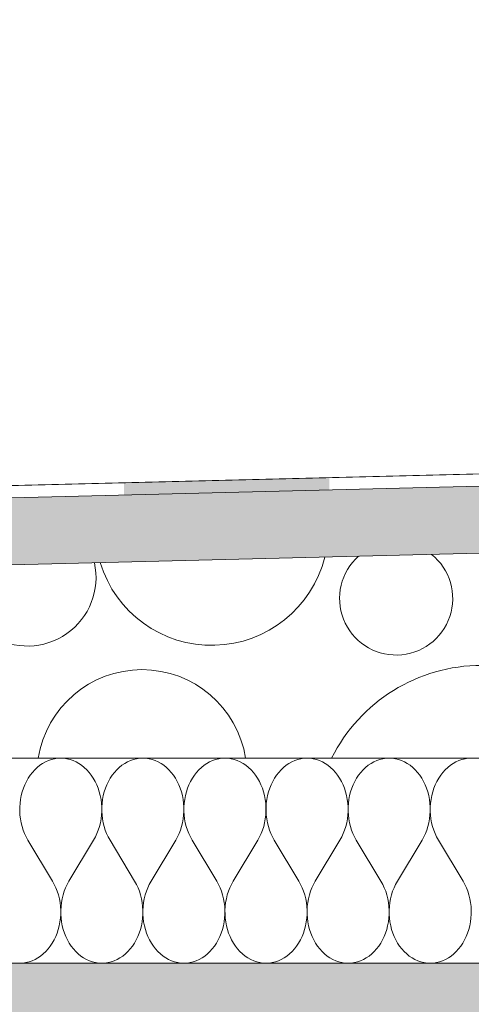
# Model space of a CAD drawing. Header units: millimetres. Extents: x 119219 to 750800, y -8933 to 168688.
# Tile 92 of 115: x 525524 to 525854, y 4120 to 4840. Entities that reach past the tile are written whole.
import ezdxf

# ---------------------------------------------------------------- set-up
doc = ezdxf.new("R2010")
doc.units = ezdxf.units.MM
doc.header["$MEASUREMENT"] = 0
doc.linetypes.add('Wipeout_Contour', pattern=[1000, 0, -1000])
doc.layers.add('0_Ном._пера__1', color=7, linetype='Continuous', lineweight=0)
doc.layers.add('0_Ном._пера__120', color=7, linetype='Continuous', lineweight=0)

# ---------------------------------------------------------------- blocks, each defined once
blk = doc.blocks.new('*X8')
at = {"layer": '0_Ном._пера__1', "color": 7, "linetype": 'Continuous', "lineweight": 0}
for centre, radius, start, end in [((525664.39, 4467.64), 85.1, 196.81276, 346.06861), ((525799.14, 4416.8), 41.35, 131.49146, 51.38991), ((525529.65, 4432.18), 50.15, 170.51939, 12.36198), ((525861.6, 4245.48), 122.43, 26.44377, 153.55623), ((525613.38, 4288.04), 76.71, 8.97483, 171.02517)]:
    blk.add_arc(centre, radius, start, end, dxfattribs=at)
blk = doc.blocks.new('Штриховка_2_1', base_point=(0, 0))
at = {"color": 254, "linetype": 'Wipeout_Contour', "lineweight": 0, "ltscale": 3637820.771207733}
blk.add_wipeout([(521038.4, 4050), (521038.4, 4300), (526118.87, 4300), (526118.87, 4456.5), (521089.08, 4330), (511148.7, 4080), (511148.7, 4050)], dxfattribs=at)
at = {"layer": '0_Ном._пера__1', "color": 7, "linetype": 'Continuous', "lineweight": 0, "flags": 128}
blk.add_lwpolyline([(521038.4, 4050), (511148.7, 4050), (511148.7, 4080), (521089.08, 4330), (526118.87, 4456.5), (526118.87, 4300), (521038.4, 4300)], close=True, dxfattribs=at)
at = {"layer": '0_Ном._пера__1', "color": 7, "linetype": 'Continuous', "lineweight": 0}
blk.add_blockref('*X8', (0, 0), dxfattribs=at)
blk = doc.blocks.new('*X10')
at = {"layer": '0_Ном._пера__1', "linetype": 'Continuous', "lineweight": 0, "true_color": 0x000000}
blk.add_hatch(color=18, dxfattribs=at).paths.add_polyline_path([(525600.22, 4501.51), (525600.22, 4492.47), (525750.22, 4496.24), (525750.22, 4505.27)])
blk = doc.blocks.new('Штриховка_3_1', base_point=(0, 0))
at = {"color": 254, "linetype": 'Wipeout_Contour', "lineweight": 0, "ltscale": 2074607.159705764}
blk.add_wipeout([(526118.87, 4505.51), (526118.8, 4514.51), (511148.7, 4139.02), (511148.7, 4129.01)], dxfattribs=at)
at = {"layer": '0_Ном._пера__1', "color": 7, "linetype": 'Continuous', "lineweight": 0, "flags": 128}
blk.add_lwpolyline([(526118.87, 4505.51), (511148.7, 4129.01), (511148.7, 4139.02), (526118.8, 4514.51)], close=True, dxfattribs=at)
at = {"layer": '0_Ном._пера__1', "color": 7, "linetype": 'Continuous', "lineweight": 0}
blk.add_blockref('*X10', (0, 0), dxfattribs=at)
blk = doc.blocks.new('*X12')
at = {"layer": '0_Ном._пера__120', "color": 7, "linetype": 'Continuous', "lineweight": 0}
for p, q in [((525536.83, 4293.22), (525535.01, 4291.49)), ((525538.76, 4294.77), (525536.83, 4293.22)), ((525540.77, 4296.14), (525538.76, 4294.77)), ((525542.86, 4297.3), (525540.77, 4296.14)), ((525545.02, 4298.27), (525542.86, 4297.3)), ((525547.23, 4299.02), (525545.02, 4298.27)), ((525549.48, 4299.57), (525547.23, 4299.02)), ((525551.75, 4299.89), (525549.48, 4299.57)), ((525554.04, 4300), (525551.75, 4299.89)), ((525556.33, 4299.89), (525554.04, 4300)), ((525558.6, 4299.57), (525556.33, 4299.89)), ((525560.85, 4299.02), (525558.6, 4299.57)), ((525563.06, 4298.27), (525560.85, 4299.02)), ((525565.22, 4297.3), (525563.06, 4298.27)), ((525567.31, 4296.14), (525565.22, 4297.3)), ((525569.32, 4294.77), (525567.31, 4296.14)), ((525571.25, 4293.22), (525569.32, 4294.77)), ((525573.07, 4291.49), (525571.25, 4293.22)), ((525596.83, 4293.22), (525595.01, 4291.49)), ((525598.76, 4294.77), (525596.83, 4293.22)), ((525600.77, 4296.14), (525598.76, 4294.77)), ((525602.86, 4297.3), (525600.77, 4296.14)), ((525605.02, 4298.27), (525602.86, 4297.3)), ((525607.23, 4299.02), (525605.02, 4298.27)), ((525609.48, 4299.57), (525607.23, 4299.02)), ((525611.75, 4299.89), (525609.48, 4299.57)), ((525614.04, 4300), (525611.75, 4299.89)), ((525616.33, 4299.89), (525614.04, 4300)), ((525618.6, 4299.57), (525616.33, 4299.89)), ((525620.85, 4299.02), (525618.6, 4299.57)), ((525623.06, 4298.27), (525620.85, 4299.02)), ((525625.22, 4297.3), (525623.06, 4298.27)), ((525627.31, 4296.14), (525625.22, 4297.3)), ((525629.32, 4294.77), (525627.31, 4296.14)), ((525631.25, 4293.22), (525629.32, 4294.77)), ((525633.07, 4291.49), (525631.25, 4293.22)), ((525656.83, 4293.22), (525655.01, 4291.49)), ((525658.76, 4294.77), (525656.83, 4293.22)), ((525660.77, 4296.14), (525658.76, 4294.77)), ((525662.86, 4297.3), (525660.77, 4296.14)), ((525665.02, 4298.27), (525662.86, 4297.3)), ((525667.23, 4299.02), (525665.02, 4298.27)), ((525669.48, 4299.57), (525667.23, 4299.02)), ((525671.75, 4299.89), (525669.48, 4299.57)), ((525674.04, 4300), (525671.75, 4299.89)), ((525676.33, 4299.89), (525674.04, 4300)), ((525678.6, 4299.57), (525676.33, 4299.89)), ((525680.85, 4299.02), (525678.6, 4299.57)), ((525683.06, 4298.27), (525680.85, 4299.02)), ((525685.22, 4297.3), (525683.06, 4298.27)), ((525687.31, 4296.14), (525685.22, 4297.3)), ((525689.32, 4294.77), (525687.31, 4296.14)), ((525691.25, 4293.22), (525689.32, 4294.77)), ((525693.07, 4291.49), (525691.25, 4293.22)), ((525716.83, 4293.22), (525715.01, 4291.49)), ((525718.76, 4294.77), (525716.83, 4293.22)), ((525720.77, 4296.14), (525718.76, 4294.77)), ((525722.86, 4297.3), (525720.77, 4296.14)), ((525725.02, 4298.27), (525722.86, 4297.3)), ((525727.23, 4299.02), (525725.02, 4298.27)), ((525729.48, 4299.57), (525727.23, 4299.02)), ((525731.75, 4299.89), (525729.48, 4299.57)), ((525734.04, 4300), (525731.75, 4299.89)), ((525736.33, 4299.89), (525734.04, 4300)), ((525738.6, 4299.57), (525736.33, 4299.89)), ((525740.85, 4299.02), (525738.6, 4299.57)), ((525743.06, 4298.27), (525740.85, 4299.02)), ((525745.22, 4297.3), (525743.06, 4298.27)), ((525747.31, 4296.14), (525745.22, 4297.3)), ((525749.32, 4294.77), (525747.31, 4296.14)), ((525751.25, 4293.22), (525749.32, 4294.77)), ((525753.07, 4291.49), (525751.25, 4293.22)), ((525776.83, 4293.22), (525775.01, 4291.49)), ((525778.76, 4294.77), (525776.83, 4293.22)), ((525780.77, 4296.14), (525778.76, 4294.77)), ((525782.86, 4297.3), (525780.77, 4296.14)), ((525785.02, 4298.27), (525782.86, 4297.3)), ((525787.23, 4299.02), (525785.02, 4298.27)), ((525789.48, 4299.57), (525787.23, 4299.02)), ((525791.75, 4299.89), (525789.48, 4299.57)), ((525794.04, 4300), (525791.75, 4299.89)), ((525796.33, 4299.89), (525794.04, 4300)), ((525798.6, 4299.57), (525796.33, 4299.89)), ((525800.85, 4299.02), (525798.6, 4299.57)), ((525803.06, 4298.27), (525800.85, 4299.02)), ((525805.22, 4297.3), (525803.06, 4298.27)), ((525807.31, 4296.14), (525805.22, 4297.3)), ((525809.32, 4294.77), (525807.31, 4296.14)), ((525811.25, 4293.22), (525809.32, 4294.77)), ((525813.07, 4291.49), (525811.25, 4293.22)), ((525836.83, 4293.22), (525835.01, 4291.49)), ((525838.76, 4294.77), (525836.83, 4293.22)), ((525840.77, 4296.14), (525838.76, 4294.77)), ((525842.86, 4297.3), (525840.77, 4296.14)), ((525845.02, 4298.27), (525842.86, 4297.3)), ((525847.23, 4299.02), (525845.02, 4298.27)), ((525849.48, 4299.57), (525847.23, 4299.02)), ((525851.75, 4299.89), (525849.48, 4299.57)), ((525854.04, 4300), (525851.75, 4299.89)), ((525856.33, 4299.89), (525854.04, 4300)), ((525531.7, 4287.53), (525530.24, 4285.33)), ((525533.29, 4289.59), (525531.7, 4287.53)), ((525535.01, 4291.49), (525533.29, 4289.59)), ((525574.78, 4289.59), (525573.07, 4291.49)), ((525576.38, 4287.53), (525574.78, 4289.59)), ((525577.84, 4285.33), (525576.38, 4287.53)), ((525591.7, 4287.53), (525590.24, 4285.33)), ((525593.29, 4289.59), (525591.7, 4287.53)), ((525595.01, 4291.49), (525593.29, 4289.59)), ((525634.78, 4289.59), (525633.07, 4291.49)), ((525636.38, 4287.53), (525634.78, 4289.59)), ((525637.84, 4285.33), (525636.38, 4287.53)), ((525651.7, 4287.53), (525650.24, 4285.33)), ((525653.29, 4289.59), (525651.7, 4287.53)), ((525655.01, 4291.49), (525653.29, 4289.59)), ((525694.78, 4289.59), (525693.07, 4291.49)), ((525696.38, 4287.53), (525694.78, 4289.59)), ((525697.84, 4285.33), (525696.38, 4287.53)), ((525711.7, 4287.53), (525710.24, 4285.33)), ((525713.29, 4289.59), (525711.7, 4287.53)), ((525715.01, 4291.49), (525713.29, 4289.59)), ((525754.78, 4289.59), (525753.07, 4291.49)), ((525756.38, 4287.53), (525754.78, 4289.59)), ((525757.84, 4285.33), (525756.38, 4287.53)), ((525771.7, 4287.53), (525770.24, 4285.33)), ((525773.29, 4289.59), (525771.7, 4287.53)), ((525775.01, 4291.49), (525773.29, 4289.59)), ((525814.78, 4289.59), (525813.07, 4291.49)), ((525816.38, 4287.53), (525814.78, 4289.59)), ((525817.84, 4285.33), (525816.38, 4287.53)), ((525831.7, 4287.53), (525830.24, 4285.33)), ((525833.29, 4289.59), (525831.7, 4287.53)), ((525835.01, 4291.49), (525833.29, 4289.59)), ((525527.74, 4280.54), (525526.71, 4277.98)), ((525528.92, 4283), (525527.74, 4280.54)), ((525530.24, 4285.33), (525528.92, 4283)), ((525579.16, 4283), (525577.84, 4285.33)), ((525580.34, 4280.54), (525579.16, 4283)), ((525581.36, 4277.98), (525580.34, 4280.54)), ((525587.74, 4280.54), (525586.71, 4277.98)), ((525588.92, 4283), (525587.74, 4280.54)), ((525590.24, 4285.33), (525588.92, 4283)), ((525639.16, 4283), (525637.84, 4285.33)), ((525640.34, 4280.54), (525639.16, 4283)), ((525641.36, 4277.98), (525640.34, 4280.54)), ((525647.74, 4280.54), (525646.71, 4277.98)), ((525648.92, 4283), (525647.74, 4280.54)), ((525650.24, 4285.33), (525648.92, 4283)), ((525699.16, 4283), (525697.84, 4285.33)), ((525700.34, 4280.54), (525699.16, 4283)), ((525701.36, 4277.98), (525700.34, 4280.54)), ((525707.74, 4280.54), (525706.71, 4277.98)), ((525708.92, 4283), (525707.74, 4280.54)), ((525710.24, 4285.33), (525708.92, 4283)), ((525759.16, 4283), (525757.84, 4285.33)), ((525760.34, 4280.54), (525759.16, 4283)), ((525761.36, 4277.98), (525760.34, 4280.54)), ((525767.74, 4280.54), (525766.71, 4277.98)), ((525768.92, 4283), (525767.74, 4280.54)), ((525770.24, 4285.33), (525768.92, 4283)), ((525819.16, 4283), (525817.84, 4285.33)), ((525820.34, 4280.54), (525819.16, 4283)), ((525821.36, 4277.98), (525820.34, 4280.54)), ((525827.74, 4280.54), (525826.71, 4277.98)), ((525828.92, 4283), (525827.74, 4280.54)), ((525830.24, 4285.33), (525828.92, 4283)), ((525525.15, 4272.6), (525524.62, 4269.82)), ((525525.85, 4275.33), (525525.15, 4272.6)), ((525526.71, 4277.98), (525525.85, 4275.33)), ((525582.23, 4275.33), (525581.36, 4277.98)), ((525582.93, 4272.6), (525582.23, 4275.33)), ((525583.46, 4269.82), (525582.93, 4272.6)), ((525585.15, 4272.6), (525584.62, 4269.82)), ((525585.85, 4275.33), (525585.15, 4272.6)), ((525586.71, 4277.98), (525585.85, 4275.33)), ((525642.23, 4275.33), (525641.36, 4277.98)), ((525642.93, 4272.6), (525642.23, 4275.33)), ((525643.46, 4269.82), (525642.93, 4272.6)), ((525645.15, 4272.6), (525644.62, 4269.82)), ((525645.85, 4275.33), (525645.15, 4272.6)), ((525646.71, 4277.98), (525645.85, 4275.33)), ((525702.23, 4275.33), (525701.36, 4277.98)), ((525702.93, 4272.6), (525702.23, 4275.33)), ((525703.46, 4269.82), (525702.93, 4272.6)), ((525705.15, 4272.6), (525704.62, 4269.82)), ((525705.85, 4275.33), (525705.15, 4272.6)), ((525706.71, 4277.98), (525705.85, 4275.33)), ((525762.23, 4275.33), (525761.36, 4277.98)), ((525762.93, 4272.6), (525762.23, 4275.33)), ((525763.46, 4269.82), (525762.93, 4272.6)), ((525765.15, 4272.6), (525764.62, 4269.82)), ((525765.85, 4275.33), (525765.15, 4272.6)), ((525766.71, 4277.98), (525765.85, 4275.33)), ((525822.23, 4275.33), (525821.36, 4277.98)), ((525822.93, 4272.6), (525822.23, 4275.33)), ((525823.46, 4269.82), (525822.93, 4272.6)), ((525825.15, 4272.6), (525824.62, 4269.82)), ((525825.85, 4275.33), (525825.15, 4272.6)), ((525826.71, 4277.98), (525825.85, 4275.33)), ((525524.07, 4264.14), (525524.06, 4261.28)), ((525524.26, 4266.99), (525524.07, 4264.14)), ((525524.62, 4269.82), (525524.26, 4266.99)), ((525583.82, 4266.99), (525583.46, 4269.82)), ((525584.01, 4264.14), (525583.82, 4266.99)), ((525584.02, 4261.28), (525584.01, 4264.14)), ((525584.07, 4264.14), (525584.06, 4261.28)), ((525584.26, 4266.99), (525584.07, 4264.14)), ((525584.62, 4269.82), (525584.26, 4266.99)), ((525643.82, 4266.99), (525643.46, 4269.82)), ((525644.01, 4264.14), (525643.82, 4266.99)), ((525644.02, 4261.28), (525644.01, 4264.14)), ((525644.07, 4264.14), (525644.06, 4261.28)), ((525644.26, 4266.99), (525644.07, 4264.14)), ((525644.62, 4269.82), (525644.26, 4266.99)), ((525703.82, 4266.99), (525703.46, 4269.82)), ((525704.01, 4264.14), (525703.82, 4266.99)), ((525704.02, 4261.28), (525704.01, 4264.14)), ((525704.07, 4264.14), (525704.06, 4261.28)), ((525704.26, 4266.99), (525704.07, 4264.14)), ((525704.62, 4269.82), (525704.26, 4266.99)), ((525763.82, 4266.99), (525763.46, 4269.82)), ((525764.01, 4264.14), (525763.82, 4266.99)), ((525764.02, 4261.28), (525764.01, 4264.14)), ((525764.07, 4264.14), (525764.06, 4261.28)), ((525764.26, 4266.99), (525764.07, 4264.14)), ((525764.62, 4269.82), (525764.26, 4266.99)), ((525823.82, 4266.99), (525823.46, 4269.82)), ((525824.01, 4264.14), (525823.82, 4266.99)), ((525824.02, 4261.28), (525824.01, 4264.14)), ((525824.07, 4264.14), (525824.06, 4261.28)), ((525824.26, 4266.99), (525824.07, 4264.14)), ((525824.62, 4269.82), (525824.26, 4266.99)), ((525524.06, 4261.28), (525524.22, 4258.42)), ((525524.22, 4258.42), (525524.55, 4255.59)), ((525583.53, 4255.59), (525583.86, 4258.42)), ((525583.86, 4258.42), (525584.02, 4261.28)), ((525584.06, 4261.28), (525584.22, 4258.42)), ((525584.22, 4258.42), (525584.55, 4255.59)), ((525643.53, 4255.59), (525643.86, 4258.42)), ((525643.86, 4258.42), (525644.02, 4261.28)), ((525644.06, 4261.28), (525644.22, 4258.42)), ((525644.22, 4258.42), (525644.55, 4255.59)), ((525703.53, 4255.59), (525703.86, 4258.42)), ((525703.86, 4258.42), (525704.02, 4261.28)), ((525704.06, 4261.28), (525704.22, 4258.42)), ((525704.22, 4258.42), (525704.55, 4255.59)), ((525763.53, 4255.59), (525763.86, 4258.42)), ((525763.86, 4258.42), (525764.02, 4261.28)), ((525764.06, 4261.28), (525764.22, 4258.42)), ((525764.22, 4258.42), (525764.55, 4255.59)), ((525823.53, 4255.59), (525823.86, 4258.42)), ((525823.86, 4258.42), (525824.02, 4261.28)), ((525824.06, 4261.28), (525824.22, 4258.42)), ((525824.22, 4258.42), (525824.55, 4255.59)), ((525524.55, 4255.59), (525525.06, 4252.8)), ((525525.06, 4252.8), (525525.74, 4250.06)), ((525525.74, 4250.06), (525526.58, 4247.4)), ((525581.5, 4247.4), (525582.34, 4250.06)), ((525582.34, 4250.06), (525583.02, 4252.8)), ((525583.02, 4252.8), (525583.53, 4255.59)), ((525584.55, 4255.59), (525585.06, 4252.8)), ((525585.06, 4252.8), (525585.74, 4250.06)), ((525585.74, 4250.06), (525586.58, 4247.4)), ((525641.5, 4247.4), (525642.34, 4250.06)), ((525642.34, 4250.06), (525643.02, 4252.8)), ((525643.02, 4252.8), (525643.53, 4255.59)), ((525644.55, 4255.59), (525645.06, 4252.8)), ((525645.06, 4252.8), (525645.74, 4250.06)), ((525645.74, 4250.06), (525646.58, 4247.4)), ((525701.5, 4247.4), (525702.34, 4250.06)), ((525702.34, 4250.06), (525703.02, 4252.8)), ((525703.02, 4252.8), (525703.53, 4255.59)), ((525704.55, 4255.59), (525705.06, 4252.8)), ((525705.06, 4252.8), (525705.74, 4250.06)), ((525705.74, 4250.06), (525706.58, 4247.4)), ((525761.5, 4247.4), (525762.34, 4250.06)), ((525762.34, 4250.06), (525763.02, 4252.8)), ((525763.02, 4252.8), (525763.53, 4255.59)), ((525764.55, 4255.59), (525765.06, 4252.8)), ((525765.06, 4252.8), (525765.74, 4250.06)), ((525765.74, 4250.06), (525766.58, 4247.4)), ((525821.5, 4247.4), (525822.34, 4250.06)), ((525822.34, 4250.06), (525823.02, 4252.8)), ((525823.02, 4252.8), (525823.53, 4255.59)), ((525824.55, 4255.59), (525825.06, 4252.8)), ((525825.06, 4252.8), (525825.74, 4250.06)), ((525825.74, 4250.06), (525826.58, 4247.4)), ((525526.58, 4247.4), (525527.58, 4244.83)), ((525527.58, 4244.83), (525528.74, 4242.36)), ((525579.34, 4242.36), (525580.5, 4244.83)), ((525580.5, 4244.83), (525581.5, 4247.4)), ((525586.58, 4247.4), (525587.58, 4244.83)), ((525587.58, 4244.83), (525588.74, 4242.36)), ((525639.34, 4242.36), (525640.5, 4244.83)), ((525640.5, 4244.83), (525641.5, 4247.4)), ((525646.58, 4247.4), (525647.58, 4244.83)), ((525647.58, 4244.83), (525648.74, 4242.36)), ((525699.34, 4242.36), (525700.5, 4244.83)), ((525700.5, 4244.83), (525701.5, 4247.4)), ((525706.58, 4247.4), (525707.58, 4244.83)), ((525707.58, 4244.83), (525708.74, 4242.36)), ((525759.34, 4242.36), (525760.5, 4244.83)), ((525760.5, 4244.83), (525761.5, 4247.4)), ((525766.58, 4247.4), (525767.58, 4244.83)), ((525767.58, 4244.83), (525768.74, 4242.36)), ((525819.34, 4242.36), (525820.5, 4244.83)), ((525820.5, 4244.83), (525821.5, 4247.4)), ((525826.58, 4247.4), (525827.58, 4244.83)), ((525827.58, 4244.83), (525828.74, 4242.36)), ((525528.74, 4242.36), (525530.04, 4240)), ((525548.04, 4210), (525530.04, 4240)), ((525560.04, 4210), (525578.04, 4240)), ((525578.04, 4240), (525579.34, 4242.36)), ((525588.74, 4242.36), (525590.04, 4240)), ((525608.04, 4210), (525590.04, 4240)), ((525620.04, 4210), (525638.04, 4240)), ((525638.04, 4240), (525639.34, 4242.36)), ((525648.74, 4242.36), (525650.04, 4240)), ((525668.04, 4210), (525650.04, 4240)), ((525680.04, 4210), (525698.04, 4240)), ((525698.04, 4240), (525699.34, 4242.36)), ((525708.74, 4242.36), (525710.04, 4240)), ((525728.04, 4210), (525710.04, 4240)), ((525740.04, 4210), (525758.04, 4240)), ((525758.04, 4240), (525759.34, 4242.36)), ((525768.74, 4242.36), (525770.04, 4240)), ((525788.04, 4210), (525770.04, 4240)), ((525800.04, 4210), (525818.04, 4240)), ((525818.04, 4240), (525819.34, 4242.36)), ((525828.74, 4242.36), (525830.04, 4240)), ((525848.04, 4210), (525830.04, 4240)), ((525549.34, 4207.65), (525548.04, 4210)), ((525550.5, 4205.18), (525549.34, 4207.65)), ((525558.74, 4207.65), (525557.58, 4205.18)), ((525560.04, 4210), (525558.74, 4207.65)), ((525609.34, 4207.65), (525608.04, 4210)), ((525610.5, 4205.18), (525609.34, 4207.65)), ((525618.74, 4207.65), (525617.58, 4205.18)), ((525620.04, 4210), (525618.74, 4207.65)), ((525669.34, 4207.65), (525668.04, 4210)), ((525670.5, 4205.18), (525669.34, 4207.65)), ((525678.74, 4207.65), (525677.58, 4205.18)), ((525680.04, 4210), (525678.74, 4207.65)), ((525729.34, 4207.65), (525728.04, 4210)), ((525730.5, 4205.18), (525729.34, 4207.65)), ((525738.74, 4207.65), (525737.58, 4205.18)), ((525740.04, 4210), (525738.74, 4207.65)), ((525789.34, 4207.65), (525788.04, 4210)), ((525790.5, 4205.18), (525789.34, 4207.65)), ((525798.74, 4207.65), (525797.58, 4205.18)), ((525800.04, 4210), (525798.74, 4207.65)), ((525849.34, 4207.65), (525848.04, 4210)), ((525850.5, 4205.18), (525849.34, 4207.65)), ((525551.5, 4202.6), (525550.5, 4205.18)), ((525552.34, 4199.94), (525551.5, 4202.6)), ((525553.02, 4197.21), (525552.34, 4199.94)), ((525555.74, 4199.94), (525555.06, 4197.21)), ((525556.58, 4202.6), (525555.74, 4199.94)), ((525557.58, 4205.18), (525556.58, 4202.6)), ((525611.5, 4202.6), (525610.5, 4205.18)), ((525612.34, 4199.94), (525611.5, 4202.6)), ((525613.02, 4197.21), (525612.34, 4199.94)), ((525615.74, 4199.94), (525615.06, 4197.21)), ((525616.58, 4202.6), (525615.74, 4199.94)), ((525617.58, 4205.18), (525616.58, 4202.6)), ((525671.5, 4202.6), (525670.5, 4205.18)), ((525672.34, 4199.94), (525671.5, 4202.6)), ((525673.02, 4197.21), (525672.34, 4199.94)), ((525675.74, 4199.94), (525675.06, 4197.21)), ((525676.58, 4202.6), (525675.74, 4199.94)), ((525677.58, 4205.18), (525676.58, 4202.6)), ((525731.5, 4202.6), (525730.5, 4205.18)), ((525732.34, 4199.94), (525731.5, 4202.6)), ((525733.02, 4197.21), (525732.34, 4199.94)), ((525735.74, 4199.94), (525735.06, 4197.21)), ((525736.58, 4202.6), (525735.74, 4199.94)), ((525737.58, 4205.18), (525736.58, 4202.6)), ((525791.5, 4202.6), (525790.5, 4205.18)), ((525792.34, 4199.94), (525791.5, 4202.6)), ((525793.02, 4197.21), (525792.34, 4199.94)), ((525795.74, 4199.94), (525795.06, 4197.21)), ((525796.58, 4202.6), (525795.74, 4199.94)), ((525797.58, 4205.18), (525796.58, 4202.6)), ((525851.5, 4202.6), (525850.5, 4205.18)), ((525852.34, 4199.94), (525851.5, 4202.6)), ((525853.02, 4197.21), (525852.34, 4199.94)), ((525553.53, 4194.41), (525553.02, 4197.21)), ((525553.86, 4191.58), (525553.53, 4194.41)), ((525554.55, 4194.41), (525554.22, 4191.58)), ((525555.06, 4197.21), (525554.55, 4194.41)), ((525613.53, 4194.41), (525613.02, 4197.21)), ((525613.86, 4191.58), (525613.53, 4194.41)), ((525614.55, 4194.41), (525614.22, 4191.58)), ((525615.06, 4197.21), (525614.55, 4194.41)), ((525673.53, 4194.41), (525673.02, 4197.21)), ((525673.86, 4191.58), (525673.53, 4194.41)), ((525674.55, 4194.41), (525674.22, 4191.58)), ((525675.06, 4197.21), (525674.55, 4194.41)), ((525733.53, 4194.41), (525733.02, 4197.21)), ((525733.86, 4191.58), (525733.53, 4194.41)), ((525734.55, 4194.41), (525734.22, 4191.58)), ((525735.06, 4197.21), (525734.55, 4194.41)), ((525793.53, 4194.41), (525793.02, 4197.21)), ((525793.86, 4191.58), (525793.53, 4194.41)), ((525794.55, 4194.41), (525794.22, 4191.58)), ((525795.06, 4197.21), (525794.55, 4194.41)), ((525853.53, 4194.41), (525853.02, 4197.21)), ((525853.86, 4191.58), (525853.53, 4194.41)), ((525553.82, 4183.01), (525554.01, 4185.86)), ((525554.02, 4188.73), (525553.86, 4191.58)), ((525554.01, 4185.86), (525554.02, 4188.73)), ((525554.22, 4191.58), (525554.06, 4188.73)), ((525554.06, 4188.73), (525554.07, 4185.86)), ((525554.07, 4185.86), (525554.26, 4183.01)), ((525613.82, 4183.01), (525614.01, 4185.86)), ((525614.02, 4188.73), (525613.86, 4191.58)), ((525614.01, 4185.86), (525614.02, 4188.73)), ((525614.22, 4191.58), (525614.06, 4188.73)), ((525614.06, 4188.73), (525614.07, 4185.86)), ((525614.07, 4185.86), (525614.26, 4183.01)), ((525673.82, 4183.01), (525674.01, 4185.86)), ((525674.02, 4188.73), (525673.86, 4191.58)), ((525674.01, 4185.86), (525674.02, 4188.73)), ((525674.22, 4191.58), (525674.06, 4188.73)), ((525674.06, 4188.73), (525674.07, 4185.86)), ((525674.07, 4185.86), (525674.26, 4183.01)), ((525733.82, 4183.01), (525734.01, 4185.86)), ((525734.02, 4188.73), (525733.86, 4191.58)), ((525734.01, 4185.86), (525734.02, 4188.73)), ((525734.22, 4191.58), (525734.06, 4188.73)), ((525734.06, 4188.73), (525734.07, 4185.86)), ((525734.07, 4185.86), (525734.26, 4183.01)), ((525793.82, 4183.01), (525794.01, 4185.86)), ((525794.02, 4188.73), (525793.86, 4191.58)), ((525794.01, 4185.86), (525794.02, 4188.73)), ((525794.22, 4191.58), (525794.06, 4188.73)), ((525794.06, 4188.73), (525794.07, 4185.86)), ((525794.07, 4185.86), (525794.26, 4183.01)), ((525853.82, 4183.01), (525854.01, 4185.86)), ((525854.02, 4188.73), (525853.86, 4191.58)), ((525854.01, 4185.86), (525854.02, 4188.73)), ((525552.93, 4177.4), (525553.46, 4180.18)), ((525553.46, 4180.18), (525553.82, 4183.01)), ((525554.26, 4183.01), (525554.62, 4180.18)), ((525554.62, 4180.18), (525555.15, 4177.4)), ((525612.93, 4177.4), (525613.46, 4180.18)), ((525613.46, 4180.18), (525613.82, 4183.01)), ((525614.26, 4183.01), (525614.62, 4180.18)), ((525614.62, 4180.18), (525615.15, 4177.4)), ((525672.93, 4177.4), (525673.46, 4180.18)), ((525673.46, 4180.18), (525673.82, 4183.01)), ((525674.26, 4183.01), (525674.62, 4180.18)), ((525674.62, 4180.18), (525675.15, 4177.4)), ((525732.93, 4177.4), (525733.46, 4180.18)), ((525733.46, 4180.18), (525733.82, 4183.01)), ((525734.26, 4183.01), (525734.62, 4180.18)), ((525734.62, 4180.18), (525735.15, 4177.4)), ((525792.93, 4177.4), (525793.46, 4180.18)), ((525793.46, 4180.18), (525793.82, 4183.01)), ((525794.26, 4183.01), (525794.62, 4180.18)), ((525794.62, 4180.18), (525795.15, 4177.4)), ((525852.93, 4177.4), (525853.46, 4180.18)), ((525853.46, 4180.18), (525853.82, 4183.01)), ((525550.34, 4169.46), (525551.36, 4172.02)), ((525551.36, 4172.02), (525552.23, 4174.67)), ((525552.23, 4174.67), (525552.93, 4177.4)), ((525555.15, 4177.4), (525555.85, 4174.67)), ((525555.85, 4174.67), (525556.71, 4172.02)), ((525556.71, 4172.02), (525557.74, 4169.46)), ((525610.34, 4169.46), (525611.36, 4172.02)), ((525611.36, 4172.02), (525612.23, 4174.67)), ((525612.23, 4174.67), (525612.93, 4177.4)), ((525615.15, 4177.4), (525615.85, 4174.67)), ((525615.85, 4174.67), (525616.71, 4172.02)), ((525616.71, 4172.02), (525617.74, 4169.46)), ((525670.34, 4169.46), (525671.36, 4172.02)), ((525671.36, 4172.02), (525672.23, 4174.67)), ((525672.23, 4174.67), (525672.93, 4177.4)), ((525675.15, 4177.4), (525675.85, 4174.67)), ((525675.85, 4174.67), (525676.71, 4172.02)), ((525676.71, 4172.02), (525677.74, 4169.46)), ((525730.34, 4169.46), (525731.36, 4172.02)), ((525731.36, 4172.02), (525732.23, 4174.67)), ((525732.23, 4174.67), (525732.93, 4177.4)), ((525735.15, 4177.4), (525735.85, 4174.67)), ((525735.85, 4174.67), (525736.71, 4172.02)), ((525736.71, 4172.02), (525737.74, 4169.46)), ((525790.34, 4169.46), (525791.36, 4172.02)), ((525791.36, 4172.02), (525792.23, 4174.67)), ((525792.23, 4174.67), (525792.93, 4177.4)), ((525795.15, 4177.4), (525795.85, 4174.67)), ((525795.85, 4174.67), (525796.71, 4172.02)), ((525796.71, 4172.02), (525797.74, 4169.46)), ((525850.34, 4169.46), (525851.36, 4172.02)), ((525851.36, 4172.02), (525852.23, 4174.67)), ((525852.23, 4174.67), (525852.93, 4177.4)), ((525546.38, 4162.47), (525547.84, 4164.67)), ((525547.84, 4164.67), (525549.16, 4167.01)), ((525549.16, 4167.01), (525550.34, 4169.46)), ((525557.74, 4169.46), (525558.92, 4167.01)), ((525558.92, 4167.01), (525560.24, 4164.67)), ((525560.24, 4164.67), (525561.7, 4162.47)), ((525606.38, 4162.47), (525607.84, 4164.67)), ((525607.84, 4164.67), (525609.16, 4167.01)), ((525609.16, 4167.01), (525610.34, 4169.46)), ((525617.74, 4169.46), (525618.92, 4167.01)), ((525618.92, 4167.01), (525620.24, 4164.67)), ((525620.24, 4164.67), (525621.7, 4162.47)), ((525666.38, 4162.47), (525667.84, 4164.67)), ((525667.84, 4164.67), (525669.16, 4167.01)), ((525669.16, 4167.01), (525670.34, 4169.46)), ((525677.74, 4169.46), (525678.92, 4167.01)), ((525678.92, 4167.01), (525680.24, 4164.67)), ((525680.24, 4164.67), (525681.7, 4162.47)), ((525726.38, 4162.47), (525727.84, 4164.67)), ((525727.84, 4164.67), (525729.16, 4167.01)), ((525729.16, 4167.01), (525730.34, 4169.46)), ((525737.74, 4169.46), (525738.92, 4167.01)), ((525738.92, 4167.01), (525740.24, 4164.67)), ((525740.24, 4164.67), (525741.7, 4162.47)), ((525786.38, 4162.47), (525787.84, 4164.67)), ((525787.84, 4164.67), (525789.16, 4167.01)), ((525789.16, 4167.01), (525790.34, 4169.46)), ((525797.74, 4169.46), (525798.92, 4167.01)), ((525798.92, 4167.01), (525800.24, 4164.67)), ((525800.24, 4164.67), (525801.7, 4162.47)), ((525846.38, 4162.47), (525847.84, 4164.67)), ((525847.84, 4164.67), (525849.16, 4167.01)), ((525849.16, 4167.01), (525850.34, 4169.46)), ((525539.32, 4155.23), (525541.25, 4156.78)), ((525541.25, 4156.78), (525543.07, 4158.51)), ((525543.07, 4158.51), (525544.78, 4160.41)), ((525544.78, 4160.41), (525546.38, 4162.47)), ((525561.7, 4162.47), (525563.29, 4160.41)), ((525563.29, 4160.41), (525565.01, 4158.51)), ((525565.01, 4158.51), (525566.83, 4156.78)), ((525566.83, 4156.78), (525568.76, 4155.23)), ((525599.32, 4155.23), (525601.25, 4156.78)), ((525601.25, 4156.78), (525603.07, 4158.51)), ((525603.07, 4158.51), (525604.78, 4160.41)), ((525604.78, 4160.41), (525606.38, 4162.47)), ((525621.7, 4162.47), (525623.29, 4160.41)), ((525623.29, 4160.41), (525625.01, 4158.51)), ((525625.01, 4158.51), (525626.83, 4156.78)), ((525626.83, 4156.78), (525628.76, 4155.23)), ((525659.32, 4155.23), (525661.25, 4156.78)), ((525661.25, 4156.78), (525663.07, 4158.51)), ((525663.07, 4158.51), (525664.78, 4160.41)), ((525664.78, 4160.41), (525666.38, 4162.47)), ((525681.7, 4162.47), (525683.29, 4160.41)), ((525683.29, 4160.41), (525685.01, 4158.51)), ((525685.01, 4158.51), (525686.83, 4156.78)), ((525686.83, 4156.78), (525688.76, 4155.23)), ((525719.32, 4155.23), (525721.25, 4156.78)), ((525721.25, 4156.78), (525723.07, 4158.51)), ((525723.07, 4158.51), (525724.78, 4160.41)), ((525724.78, 4160.41), (525726.38, 4162.47)), ((525741.7, 4162.47), (525743.29, 4160.41)), ((525743.29, 4160.41), (525745.01, 4158.51)), ((525745.01, 4158.51), (525746.83, 4156.78)), ((525746.83, 4156.78), (525748.76, 4155.23)), ((525779.32, 4155.23), (525781.25, 4156.78)), ((525781.25, 4156.78), (525783.07, 4158.51)), ((525783.07, 4158.51), (525784.78, 4160.41)), ((525784.78, 4160.41), (525786.38, 4162.47)), ((525801.7, 4162.47), (525803.29, 4160.41)), ((525803.29, 4160.41), (525805.01, 4158.51)), ((525805.01, 4158.51), (525806.83, 4156.78)), ((525806.83, 4156.78), (525808.76, 4155.23)), ((525839.32, 4155.23), (525841.25, 4156.78)), ((525841.25, 4156.78), (525843.07, 4158.51)), ((525843.07, 4158.51), (525844.78, 4160.41)), ((525844.78, 4160.41), (525846.38, 4162.47)), ((525524.04, 4150), (525526.33, 4150.11)), ((525526.33, 4150.11), (525528.6, 4150.44)), ((525528.6, 4150.44), (525530.85, 4150.98)), ((525530.85, 4150.98), (525533.06, 4151.74)), ((525533.06, 4151.74), (525535.22, 4152.7)), ((525535.22, 4152.7), (525537.31, 4153.87)), ((525537.31, 4153.87), (525539.32, 4155.23)), ((525568.76, 4155.23), (525570.77, 4153.87)), ((525570.77, 4153.87), (525572.86, 4152.7)), ((525572.86, 4152.7), (525575.02, 4151.74)), ((525575.02, 4151.74), (525577.23, 4150.98)), ((525577.23, 4150.98), (525579.48, 4150.44)), ((525579.48, 4150.44), (525581.75, 4150.11)), ((525581.75, 4150.11), (525584.04, 4150)), ((525584.04, 4150), (525586.33, 4150.11)), ((525586.33, 4150.11), (525588.6, 4150.44)), ((525588.6, 4150.44), (525590.85, 4150.98)), ((525590.85, 4150.98), (525593.06, 4151.74)), ((525593.06, 4151.74), (525595.22, 4152.7)), ((525595.22, 4152.7), (525597.31, 4153.87)), ((525597.31, 4153.87), (525599.32, 4155.23)), ((525628.76, 4155.23), (525630.77, 4153.87)), ((525630.77, 4153.87), (525632.86, 4152.7)), ((525632.86, 4152.7), (525635.02, 4151.74)), ((525635.02, 4151.74), (525637.23, 4150.98)), ((525637.23, 4150.98), (525639.48, 4150.44)), ((525639.48, 4150.44), (525641.75, 4150.11)), ((525641.75, 4150.11), (525644.04, 4150)), ((525644.04, 4150), (525646.33, 4150.11)), ((525646.33, 4150.11), (525648.6, 4150.44)), ((525648.6, 4150.44), (525650.85, 4150.98)), ((525650.85, 4150.98), (525653.06, 4151.74)), ((525653.06, 4151.74), (525655.22, 4152.7)), ((525655.22, 4152.7), (525657.31, 4153.87)), ((525657.31, 4153.87), (525659.32, 4155.23)), ((525688.76, 4155.23), (525690.77, 4153.87)), ((525690.77, 4153.87), (525692.86, 4152.7)), ((525692.86, 4152.7), (525695.02, 4151.74)), ((525695.02, 4151.74), (525697.23, 4150.98)), ((525697.23, 4150.98), (525699.48, 4150.44)), ((525699.48, 4150.44), (525701.75, 4150.11)), ((525701.75, 4150.11), (525704.04, 4150)), ((525704.04, 4150), (525706.33, 4150.11)), ((525706.33, 4150.11), (525708.6, 4150.44)), ((525708.6, 4150.44), (525710.85, 4150.98)), ((525710.85, 4150.98), (525713.06, 4151.74)), ((525713.06, 4151.74), (525715.22, 4152.7)), ((525715.22, 4152.7), (525717.31, 4153.87)), ((525717.31, 4153.87), (525719.32, 4155.23)), ((525748.76, 4155.23), (525750.77, 4153.87)), ((525750.77, 4153.87), (525752.86, 4152.7)), ((525752.86, 4152.7), (525755.02, 4151.74)), ((525755.02, 4151.74), (525757.23, 4150.98)), ((525757.23, 4150.98), (525759.48, 4150.44)), ((525759.48, 4150.44), (525761.75, 4150.11)), ((525761.75, 4150.11), (525764.04, 4150)), ((525764.04, 4150), (525766.33, 4150.11)), ((525766.33, 4150.11), (525768.6, 4150.44)), ((525768.6, 4150.44), (525770.85, 4150.98)), ((525770.85, 4150.98), (525773.06, 4151.74)), ((525773.06, 4151.74), (525775.22, 4152.7)), ((525775.22, 4152.7), (525777.31, 4153.87)), ((525777.31, 4153.87), (525779.32, 4155.23)), ((525808.76, 4155.23), (525810.77, 4153.87)), ((525810.77, 4153.87), (525812.86, 4152.7)), ((525812.86, 4152.7), (525815.02, 4151.74)), ((525815.02, 4151.74), (525817.23, 4150.98)), ((525817.23, 4150.98), (525819.48, 4150.44)), ((525819.48, 4150.44), (525821.75, 4150.11)), ((525821.75, 4150.11), (525824.04, 4150)), ((525824.04, 4150), (525826.33, 4150.11)), ((525826.33, 4150.11), (525828.6, 4150.44)), ((525828.6, 4150.44), (525830.85, 4150.98)), ((525830.85, 4150.98), (525833.06, 4151.74)), ((525833.06, 4151.74), (525835.22, 4152.7)), ((525835.22, 4152.7), (525837.31, 4153.87)), ((525837.31, 4153.87), (525839.32, 4155.23))]:
    blk.add_line(p, q, dxfattribs=at)
blk = doc.blocks.new('Штриховка_4_1', base_point=(0, 0))
at = {"color": 254, "linetype": 'Wipeout_Contour', "lineweight": 0, "ltscale": 2094682.736890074}
blk.add_wipeout([(526118.87, 4150), (526118.87, 4300), (521188.4, 4300), (521188.4, 4150)], dxfattribs=at)
at = {"layer": '0_Ном._пера__120', "color": 7, "linetype": 'Continuous', "lineweight": 0, "flags": 128}
blk.add_lwpolyline([(526118.87, 4150), (521188.4, 4150), (521188.4, 4300), (526118.87, 4300)], close=True, dxfattribs=at)
at = {"layer": '0_Ном._пера__120', "color": 7, "linetype": 'Continuous', "lineweight": 0}
blk.add_blockref('*X12', (0, 0), dxfattribs=at)

msp = doc.modelspace()

# ---------------------------------------------------------------- block references
at = {"layer": '0_Ном._пера__1', "color": 7, "linetype": 'Continuous', "lineweight": 0}
msp.add_blockref('Штриховка_2_1', (0, 0), dxfattribs=at)

# ---------------------------------------------------------------- next in the draw order: block references
msp.add_blockref('Штриховка_3_1', (0, 0), dxfattribs=at)

# ---------------------------------------------------------------- next in the draw order: linework, layer by layer
at = {"layer": '0_Ном._пера__1', "color": 7, "linetype": 'Continuous', "lineweight": 0, "flags": 128}
msp.add_lwpolyline([(526119.132, 4860), (524966.014, 4860), (524966.014, 4485.599), (526118.874, 4514.304)], close=True, dxfattribs=at)

# ---------------------------------------------------------------- next in the draw order: block references
at = {"layer": '0_Ном._пера__120', "color": 7, "linetype": 'Continuous', "lineweight": 0}
msp.add_blockref('Штриховка_4_1', (0, 0), dxfattribs=at)

# ---------------------------------------------------------------- next in the draw order: hatches: boundary and pattern name
at = {"layer": '0_Ном._пера__1', "linetype": 'Continuous', "lineweight": 0, "true_color": 0x000000}
msp.add_hatch(color=18, dxfattribs=at).paths.add_polyline_path([(511148.697, 4129.015), (511148.697, 4080.002), (526118.867, 4456.501), (526118.867, 4505.513)])
at = {"layer": '0_Ном._пера__1', "linetype": 'Continuous', "lineweight": 0}
h = msp.add_hatch(dxfattribs=at)
h.set_pattern_fill('Железобетон__project__ув_3A', style=0, pattern_type=2)
h.set_pattern_definition([(45, (0, 0), (-56.568542, 56.568542), []), (45, (-28.284, 28.284), (-56.568542, 56.568542), [60, -20, 0, -20])])
h.paths.add_polyline_path([(521188.402, 4150.002), (526318.867, 4150.002), (526318.867, 3950.002), (521439.082, 3950.002), (521439.082, 3700.002), (510948.697, 3700.002), (510948.697, 3900), (521188.401, 3900.002)])

# ---------------------------------------------------------------- next in the draw order: linework, layer by layer
at = {"layer": '0_Ном._пера__1', "color": 7, "linetype": 'Continuous', "lineweight": 5}
msp.add_line((521439.082, 4150.002), (526118.867, 4150.002), dxfattribs=at)
at = {"layer": '0_Ном._пера__1', "color": 7, "linetype": 'Continuous', "lineweight": 0, "flags": 128}
for points in [[(511148.697, 4129.015), (511148.697, 4080.002), (526118.867, 4456.501), (526118.867, 4505.513)], [(521188.402, 4150.002), (526318.867, 4150.002), (526318.867, 3950.002), (521439.082, 3950.002), (521439.082, 3700.002), (510948.697, 3700.002), (510948.697, 3900), (521188.401, 3900.002)]]:
    msp.add_lwpolyline(points, close=True, dxfattribs=at)

doc.saveas('drawing.dxf')
